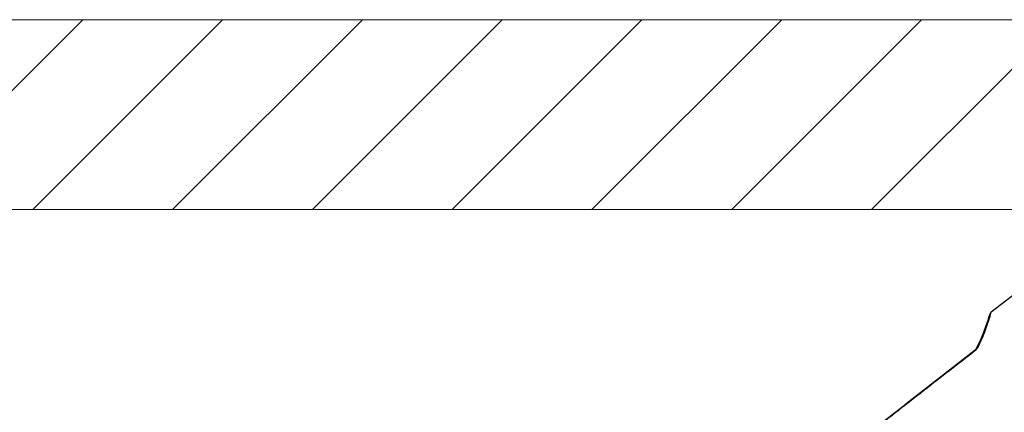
# Model space of a CAD drawing. Header units: metres. Extents: x 10441 to 19716, y -6570 to 1447.
# Tile 109 of 136: x 17963 to 18025, y -4302 to -4277. Entities that reach past the tile are written whole.
import ezdxf
from ezdxf.enums import TextEntityAlignment as Align

# ---------------------------------------------------------------- set-up
doc = ezdxf.new("R2010")
doc.units = ezdxf.units.M
doc.header["$MEASUREMENT"] = 0
doc.linetypes.add('8', pattern=[0.5, 0.25, -0.25])
for name, color, linetype, lineweight in [('#elektryczne', 8, 'Continuous', 20), ('A_HACZE', 8, 'Continuous', 5), ('A_OZACZENIE DRZWI', 8, 'Continuous', 13), ('A_OZNACZENIA OKIEN', 8, 'Continuous', 13), ('A_STAL CIENKIE', 8, 'Continuous', 0), ('A_TYNK', 8, 'Continuous', 5), ('EB_CCTV', 4, 'Continuous', 5)]:
    doc.layers.add(name, color=color, linetype=linetype, lineweight=lineweight)
doc.styles.add('m1_romans', font='romans.shx', dxfattribs={"width": 0.8})

# ---------------------------------------------------------------- blocks, each defined once
blk = doc.blocks.new('podkład')
at = {"layer": 'A_HACZE', "color": 8, "linetype": 'Continuous'}
for p, q in [((13784.423, -2032.699), (13772.423, -2044.699)), ((13793.261, -2032.699), (13781.261, -2044.699)), ((13802.1, -2032.699), (13790.1, -2044.699)), ((13810.939, -2032.699), (13798.939, -2044.699)), ((13819.778, -2032.699), (13807.778, -2044.699)), ((13828.617, -2032.699), (13816.617, -2044.699)), ((13837.456, -2032.699), (13825.456, -2044.699)), ((13846.294, -2032.699), (13834.294, -2044.699))]:
    blk.add_line(p, q, dxfattribs=at)
at = {"layer": 'A_STAL CIENKIE', "color": 8, "linetype": '8', "ltscale": 100}
blk.add_line((10470.618, -2044.699), (13910.618, -2044.699), dxfattribs=at)
at = {"layer": 'A_TYNK', "color": 8, "linetype": 'Continuous'}
for p, q in [((13898.618, -2032.699), (13689.801, -2032.699)), ((13910.618, -2044.699), (13689.801, -2044.699))]:
    blk.add_line(p, q, dxfattribs=at)
at = {"layer": 'A_OZACZENIE DRZWI', "color": 8, "ltscale": 0.1, "style": 'm1_romans', "width": 0.8}
for rotation, p in [(98.48606, (12735.073, -773.135)), (359.99999, (12573.801, -1012.699)), (89.99999, (11565.286, -1150.141)), (89.99999, (11872.286, -1150.141)), (89.99999, (12230.03, -1245.641)), (89.99999, (12385.875, -1249.441)), (89.99999, (11565.286, -1370.894)), (89.99999, (11872.286, -1370.894)), (89.99999, (12230.03, -1370.894)), (89.99999, (12389.301, -1370.894)), (89.99999, (11748.794, -1556.148)), (89.99999, (11986.603, -1556.148)), (89.99999, (12389.301, -1556.148)), (359.99999, (12235.051, -1664.2)), (359.99999, (12235.051, -1880.2)), (89.99999, (11745.781, -2001.941))]:
    blk.add_attdef('SZEROKOSC', text='', height=10, rotation=rotation, dxfattribs=at).set_placement(p, align=Align.BOTTOM_CENTER)
for rotation, p in [(98.48606, (12738.555, -773.475)), (359.99999, (12572.951, -1016.093)), (89.99999, (11568.68, -1150.991)), (89.99999, (11875.68, -1150.991)), (89.99999, (12233.423, -1246.491)), (89.99999, (12389.268, -1250.291)), (89.99999, (11568.68, -1371.744)), (89.99999, (11875.68, -1371.744)), (89.99999, (12233.424, -1371.744)), (89.99999, (12392.695, -1371.744)), (89.99999, (11752.187, -1556.998)), (89.99999, (11989.997, -1556.998)), (89.99999, (12392.695, -1556.998)), (359.99999, (12234.201, -1667.593)), (359.99999, (12234.201, -1883.593)), (89.99999, (11749.175, -2002.791))]:
    blk.add_attdef('WYSOKOSC', text='', height=10, rotation=rotation, dxfattribs=at).set_placement(p, align=Align.TOP_CENTER)
at = {"layer": 'A_OZNACZENIA OKIEN', "color": 8, "ltscale": 0.1, "style": 'm1_romans', "width": 0.8}
for rotation, p in [(278.86761, (13403.276, -587.565)), (278.86761, (13013.44, -645.269)), (278.86761, (12475.303, -724.921)), (278.86761, (12253.717, -757.72)), (0.00001, (14011.092, -903.425)), (278.86761, (11051.11, -935.724)), (278.86761, (10670.259, -992.094)), (0.00001, (14011.092, -1578.093)), (89.99999, (10822.997, -2081.555)), (89.99999, (11207.997, -2081.555)), (89.99999, (11973.997, -2081.555)), (89.99999, (13179.195, -2081.555)), (89.99999, (13543.195, -2081.555))]:
    blk.add_attdef('WYSOKOSC', text='', height=10, rotation=rotation, dxfattribs=at).set_placement(p, align=Align.TOP_CENTER)
for rotation, p in [(278.86761, (13373.707, -593.039)), (278.86761, (12983.87, -650.743)), (278.86761, (12445.733, -730.395)), (278.86761, (12224.148, -763.194)), (0.00001, (14017.48, -900.031)), (278.86761, (11021.54, -941.198)), (278.86761, (10640.689, -997.568)), (0.00001, (14017.48, -1574.699)), (89.99999, (10819.603, -2080.704)), (89.99999, (11204.603, -2080.704)), (89.99999, (11970.603, -2080.704)), (89.99999, (13175.801, -2080.704)), (89.99999, (13539.801, -2080.704))]:
    blk.add_attdef('SZEROKOSC', text='', height=10, rotation=rotation, dxfattribs=at).set_placement(p, align=Align.BOTTOM_CENTER)
blk = doc.blocks.new('kamera zewnetrzna')
at = {"layer": 'EB_CCTV', "color": 0, "linetype": 'Continuous', "lineweight": 30}
for p, q in [((3052.7469, 1182.9148), (3052.6633, 1182.9129)), ((3052.4878, 1182.9087), (3052.4867, 1182.9083)), ((3052.4867, 1182.9083), (3052.4867, 1182.9083)), ((3052.4883, 1182.9089), (3052.4878, 1182.9087)), ((3052.5768, 1182.911), (3052.49, 1182.9091)), ((3052.49, 1182.9091), (3052.49, 1182.9101)), ((3052.6634, 1182.9129), (3052.5767, 1182.911)), ((3052.444, 1182.8833), (3052.444, 1182.8833)), ((3052.3115, 1182.8662), (3052.4207, 1182.8681)), ((3052.4284, 1182.8725), (3052.4268, 1182.8714))]:
    blk.add_line(p, q, dxfattribs=at)
for points in [[(3052.4867, 1182.9083), (3052.4705, 1182.8997), (3052.4559, 1182.8909), (3052.444, 1182.8832), (3052.4348, 1182.877), (3052.4284, 1182.8725)], [(3052.49, 1182.9091), (3052.4887, 1182.909), (3052.4873, 1182.9086), (3052.4867, 1182.9083)], [(3052.49, 1182.9091), (3052.4891, 1182.909), (3052.4889, 1182.909)], [(3052.4284, 1182.8725), (3052.4247, 1182.8699), (3052.4235, 1182.869)]]:
    blk.add_lwpolyline(points, dxfattribs=at)
for centre, radius, start, end in [((3052.4901, 1182.8979), 0.0122, 108.2567, 116.8697), ((3052.4902, 1182.8975), 0.0126, 99.3118, 108.2835), ((3052.4903, 1182.8974), 0.0128, 91.2505, 99.3604), ((3052.8664, 1182.2652), 0.7498, 126.0845, 126.4775), ((3052.4206, 1182.8731), 0.005, 270.9999, 305.7966), ((3052.8453, 1182.2942), 0.7139, 125.9391, 126.0811)]:
    blk.add_arc(centre, radius, start, end, dxfattribs=at)
for points, start_tangent, end_tangent in [([(3052.49, 1182.9101), (3052.6193, 1182.913), (3052.7469, 1182.9159)], (0.999755, 0.022137), (0.999748, 0.022464)), ([(3052.4263, 1182.8722), (3052.4276, 1182.8731), (3052.4309, 1182.8755), (3052.4347, 1182.8782), (3052.4391, 1182.8812), (3052.4444, 1182.8849), (3052.4509, 1182.8892), (3052.4583, 1182.8939), (3052.4662, 1182.8987), (3052.4749, 1182.9036), (3052.4846, 1182.9088)], (0.809644, 0.586922), (0.891592, 0.452839)), ([(3052.4846, 1182.9088), (3052.4857, 1182.9083), (3052.4866, 1182.9083), (3052.4867, 1182.9083)], (0.808753, -0.588148), (0.88853, 0.458819))]:
    blk.add_spline(points, degree=3, dxfattribs=dict(at, start_tangent=start_tangent, end_tangent=end_tangent))

msp = doc.modelspace()

# ---------------------------------------------------------------- block references
at = {"layer": '#elektryczne', "color": 8, "linetype": 'Continuous', "lineweight": 18}
msp.add_blockref('podkład', (4182.373, -2244.781), dxfattribs=at)
at = {"layer": 'EB_CCTV', "color": 140, "lineweight": 5, "xscale": 31.99999999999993, "yscale": 31.99999999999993, "zscale": 31.99999999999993, "rotation": 216.5804702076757}
msp.add_blockref('kamera zewnetrzna', (73903.437, 84310.792), dxfattribs=at)

doc.saveas('drawing.dxf')
